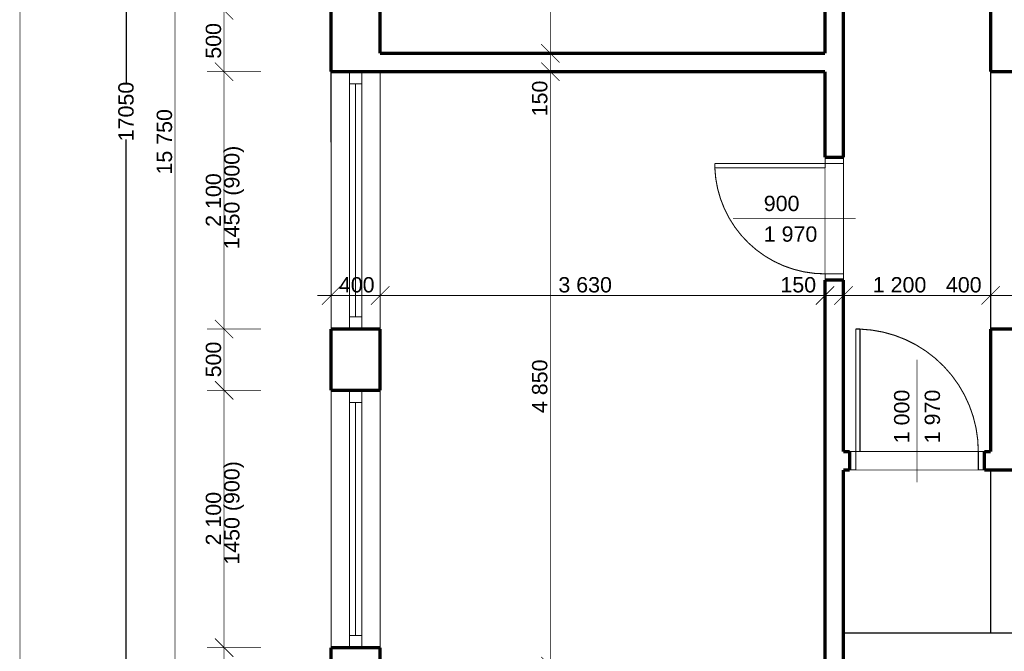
# Model space of a CAD drawing. Extents: x -289843 to 60066, y -44128 to 109843.
# Tile 22 of 61: x -67413 to -59381, y 26018 to 31172. Entities that reach past the tile are written whole.
import ezdxf

# ---------------------------------------------------------------- set-up
doc = ezdxf.new("R2010")
doc.units = 0
doc.header["$MEASUREMENT"] = 0
doc.linetypes.add('DĚLICÍ', pattern=[317.5, 127, -63.5, 0, -63.5, 0, -63.5])
for name, color, linetype in [('KÓTY', 7, 'Continuous'), ('múry', 7, 'Continuous'), ('PRIEVLAKY', 7, 'Continuous'), ('TEXTY', 7, 'Continuous')]:
    doc.layers.add(name, color=color, linetype=linetype)
doc.styles.add('GENERATED_STYLE_1', font='arial.ttf')
doc.dimstyles.new('Dimstyle_D87F', dxfattribs={"dimtxt": 125, "dimasz": 142.5, "dimexe": 0.18, "dimexo": 0.3, "dimgap": 0.09, "dimtad": 1, "dimdec": 0, "dimzin": 0, "dimdsep": 46, "dimtxsty": 'GENERATED_STYLE_1', "dimblk": 'ARROWHEAD_6', "dimblk1": 'ARROWHEAD_6', "dimblk2": 'ARROWHEAD_6', "dimcen": 0.09, "dimclrd": 124, "dimclre": 124, "dimclrt": 124, "dimadec": 0, "dimazin": 0, "dimtfac": 1, "dimtdec": 4, "dimtmove": 0, "dimatfit": 0, "dimfxl": 0, "dimtolj": 1, "dimtzin": 0, "dimarcsym": 0})
doc.dimstyles.new('Dimstyle_DAEE', dxfattribs={"dimtxt": 125, "dimasz": 142.5, "dimexe": 0.18, "dimexo": 0, "dimgap": 0.09, "dimtad": 1, "dimdec": 0, "dimzin": 0, "dimdsep": 46, "dimtxsty": 'GENERATED_STYLE_1', "dimblk": 'ARROWHEAD_6', "dimblk1": 'ARROWHEAD_6', "dimblk2": 'ARROWHEAD_6', "dimcen": 0.09, "dimse1": 1, "dimse2": 1, "dimclrd": 124, "dimclre": 124, "dimclrt": 124, "dimadec": 0, "dimazin": 0, "dimtfac": 1, "dimtdec": 4, "dimtmove": 0, "dimatfit": 0, "dimfxl": 0, "dimtolj": 1, "dimtzin": 0, "dimarcsym": 0})
doc.dimstyles.new('Dimstyle_DBDF', dxfattribs={"dimtxt": 125, "dimasz": 142.5, "dimexe": 0.18, "dimexo": 0.4, "dimgap": 0.09, "dimtad": 1, "dimdec": 0, "dimzin": 0, "dimdsep": 46, "dimtxsty": 'GENERATED_STYLE_1', "dimblk": 'ARROWHEAD_6', "dimblk1": 'ARROWHEAD_6', "dimblk2": 'ARROWHEAD_6', "dimcen": 0.09, "dimclrd": 124, "dimclre": 124, "dimclrt": 124, "dimadec": 0, "dimazin": 0, "dimtfac": 1, "dimtdec": 4, "dimtmove": 0, "dimatfit": 0, "dimfxl": 0, "dimtolj": 1, "dimtzin": 0, "dimarcsym": 0})
doc.dimstyles.new('Dimstyle_DE32', dxfattribs={"dimtxt": 125, "dimasz": 142.5, "dimexe": 0.18, "dimexo": 0.3, "dimgap": 0.09, "dimtad": 1, "dimdec": 0, "dimzin": 0, "dimdsep": 46, "dimtxsty": 'GENERATED_STYLE_1', "dimblk": 'ARROWHEAD_6', "dimblk1": 'ARROWHEAD_6', "dimblk2": 'ARROWHEAD_6', "dimcen": 0.09, "dimse1": 1, "dimse2": 1, "dimclrd": 124, "dimclre": 124, "dimclrt": 124, "dimadec": 0, "dimazin": 0, "dimtfac": 1, "dimtdec": 4, "dimtmove": 0, "dimatfit": 0, "dimfxl": 0, "dimtolj": 1, "dimtzin": 0, "dimarcsym": 0})

# ---------------------------------------------------------------- blocks, each defined once
blk = doc.blocks.new('*D720')
at = {"layer": 'KÓTY', "color": 124, "linetype": 'Continuous', "transparency": 16777216, "const_width": 6.17}
for points in [[(-64798, 28996.5), (-64948, 28846.5)], [(-64398, 28996.5), (-64548, 28846.5)], [(-64985.5, 28921.5), (-64873, 28921.5)], [(-64873, 28921.5), (-64473, 28921.5)]]:
    blk.add_lwpolyline(points, dxfattribs=at)
at = {"layer": 'KÓTY', "color": 124, "transparency": 16777216, "style": 'GENERATED_STYLE_1', "oblique": 0}
blk.add_text('400', height=125, dxfattribs=at).set_placement((-64809.5, 28946.5))
blk = doc.blocks.new('ARROWHEAD_6')
at = {"color": 0, "linetype": 'Continuous'}
for p, q in [((0, 0), (-1, 0)), ((-0.5, -0.5), (0.5, 0.5))]:
    blk.add_line(p, q, dxfattribs=at)
blk = doc.blocks.new('*D721')
at = {"layer": 'KÓTY', "color": 124, "linetype": 'Continuous', "transparency": 16777216, "const_width": 6.17}
for points in [[(-64398, 28996.5), (-64548, 28846.5)], [(-60768.1, 28996.5), (-60918.1, 28846.5)], [(-64473, 28921.5), (-60843.1, 28921.5)]]:
    blk.add_lwpolyline(points, dxfattribs=at)
at = {"layer": 'KÓTY', "color": 124, "transparency": 16777216, "style": 'GENERATED_STYLE_1', "oblique": 0}
for s, p in [('3\xa0630', (-63018.7, 28946.5)), ('150', (-61207.4, 28946.5))]:
    blk.add_text(s, height=125, dxfattribs=at).set_placement(p)
blk = doc.blocks.new('*D722')
at = {"layer": 'KÓTY', "color": 124, "linetype": 'Continuous', "transparency": 16777216, "const_width": 6.17}
for points in [[(-60768.1, 28996.5), (-60918.1, 28846.5)], [(-60618.1, 28996.5), (-60768.1, 28846.5)], [(-60843.1, 28921.5), (-60693.1, 28921.5)]]:
    blk.add_lwpolyline(points, dxfattribs=at)
blk = doc.blocks.new('*D723')
at = {"layer": 'KÓTY', "color": 124, "linetype": 'Continuous', "transparency": 16777216, "const_width": 6.17}
for points in [[(-60618.1, 28996.5), (-60768.1, 28846.5)], [(-59418, 28996.5), (-59568, 28846.5)], [(-60693.1, 28921.5), (-59493, 28921.5)]]:
    blk.add_lwpolyline(points, dxfattribs=at)
at = {"layer": 'KÓTY', "color": 124, "transparency": 16777216, "style": 'GENERATED_STYLE_1', "oblique": 0}
for s, p in [('1\xa0200', (-60453.7, 28946.5)), ('400', (-59857.2, 28946.5))]:
    blk.add_text(s, height=125, dxfattribs=at).set_placement(p)
blk = doc.blocks.new('*D724')
at = {"layer": 'KÓTY', "color": 124, "linetype": 'Continuous', "transparency": 16777216, "const_width": 6.17}
for points in [[(-59418, 28996.5), (-59568, 28846.5)], [(-59018, 28996.5), (-59168, 28846.5)], [(-59493, 28921.5), (-59093, 28921.5)]]:
    blk.add_lwpolyline(points, dxfattribs=at)
blk = doc.blocks.new('*D765')
at = {"layer": 'Defpoints', "color": 0, "linetype": 'Continuous', "lineweight": 0, "transparency": 16777216}
for p in [(-27223, 41305.7), (-27223, 38947.8), (-64873, 30172.8)]:
    blk.add_point(p, dxfattribs=at)
at = {"layer": 'KÓTY', "color": 124, "linetype": 'Continuous', "lineweight": -2, "transparency": 16777216}
for p, q in [((-64873, 30173.2), (-64873, 41305.9)), ((-64730.5, 41305.7), (-27365.5, 41305.7)), ((-27223, 38948.2), (-27223, 41305.9))]:
    blk.add_line(p, q, dxfattribs=at)
at = {"layer": 'KÓTY', "color": 124, "linetype": 'Continuous', "lineweight": -2, "transparency": 16777216, "xscale": 142.5, "yscale": 142.5, "zscale": 142.5, "rotation": 180}
blk.add_blockref('ARROWHEAD_6', (-64873, 41305.7), dxfattribs=at)
at = {"layer": 'KÓTY', "color": 124, "linetype": 'Continuous', "lineweight": -2, "transparency": 16777216, "xscale": 142.5, "yscale": 142.5, "zscale": 142.5}
blk.add_blockref('ARROWHEAD_6', (-27223, 41305.7), dxfattribs=at)
at = {"layer": 'KÓTY', "color": 124, "linetype": 'Continuous', "transparency": 16777216, "insert": (-46048, 41369.7), "char_height": 125, "attachment_point": 5, "style": 'GENERATED_STYLE_1'}
blk.add_mtext('\\A1;37650', dxfattribs=at)
blk = doc.blocks.new('*D850')
at = {"layer": 'KÓTY', "color": 124, "linetype": 'Continuous', "transparency": 16777216, "const_width": 6.17}
for points in [[(-66220.7, 38122.8), (-66070.7, 37972.8)], [(-65845.7, 38047.8), (-66286.3, 38047.8)], [(-66145.7, 22297.8), (-66145.7, 38047.8)], [(-66220.7, 22372.8), (-66070.7, 22222.8)], [(-65845.7, 22297.8), (-66286.3, 22297.8)]]:
    blk.add_lwpolyline(points, dxfattribs=at)
at = {"layer": 'KÓTY', "color": 124, "transparency": 16777216, "style": 'GENERATED_STYLE_1', "oblique": 0}
blk.add_text('15\xa0750', height=125, rotation=90, dxfattribs=at).set_placement((-66170.7, 29908.5))
blk = doc.blocks.new('*D864')
at = {"layer": 'Defpoints', "color": 0, "linetype": 'Continuous', "lineweight": 0, "transparency": 16777216}
for p in [(-66545.7, 38947.8), (-64873, 38947.8), (-64873, 21897.8)]:
    blk.add_point(p, dxfattribs=at)
at = {"layer": 'KÓTY', "color": 124, "linetype": 'Continuous', "lineweight": -2, "transparency": 16777216}
for p, q in [((-64873.3, 38947.8), (-66545.8, 38947.8)), ((-66545.7, 38805.3), (-66545.7, 30652)), ((-66545.7, 22040.3), (-66545.7, 30193.6)), ((-64873.3, 21897.8), (-66545.8, 21897.8))]:
    blk.add_line(p, q, dxfattribs=at)
at = {"layer": 'KÓTY', "color": 124, "linetype": 'Continuous', "lineweight": -2, "transparency": 16777216, "xscale": 142.5, "yscale": 142.5, "zscale": 142.5}
for p, rotation in [((-66545.7, 38947.8), 90), ((-66545.7, 21897.8), 270)]:
    blk.add_blockref('ARROWHEAD_6', p, dxfattribs=dict(at, rotation=rotation))
at = {"layer": 'KÓTY', "color": 124, "linetype": 'Continuous', "transparency": 16777216, "insert": (-66545.7, 30422.8), "char_height": 125, "attachment_point": 5, "rotation": 90, "style": 'GENERATED_STYLE_1'}
blk.add_mtext('\\A1;17050', dxfattribs=at)
blk = doc.blocks.new('*D868')
at = {"layer": 'KÓTY', "color": 124, "linetype": 'Continuous', "transparency": 16777216, "const_width": 6.17}
for points in [[(-65820.7, 26122.7), (-65670.7, 25972.7)], [(-65445.7, 26047.7), (-65886.3, 26047.7)], [(-65745.7, 25547.8), (-65745.7, 26047.7)], [(-65820.7, 25622.8), (-65670.7, 25472.8)], [(-65445.7, 25547.8), (-65886.3, 25547.8)]]:
    blk.add_lwpolyline(points, dxfattribs=at)
at = {"layer": 'KÓTY', "color": 124, "transparency": 16777216, "style": 'GENERATED_STYLE_1', "oblique": 0}
blk.add_text('500', height=125, rotation=90, dxfattribs=at).set_placement((-65770.7, 25653.1))
blk = doc.blocks.new('*D869')
at = {"layer": 'KÓTY', "color": 124, "linetype": 'Continuous', "transparency": 16777216, "const_width": 6.17}
for points in [[(-65820.7, 28222.7), (-65670.7, 28072.7)], [(-65445.7, 28147.7), (-65886.3, 28147.7)], [(-65745.7, 26047.7), (-65745.7, 28147.7)], [(-65820.7, 26122.7), (-65670.7, 25972.7)], [(-65445.7, 26047.7), (-65886.3, 26047.7)]]:
    blk.add_lwpolyline(points, dxfattribs=at)
at = {"layer": 'KÓTY', "color": 124, "transparency": 16777216, "style": 'GENERATED_STYLE_1', "oblique": 0}
blk.add_text('2\xa0100', height=125, rotation=90, dxfattribs=at).set_placement((-65770.7, 26881.6))
blk = doc.blocks.new('*D870')
at = {"layer": 'KÓTY', "color": 124, "linetype": 'Continuous', "transparency": 16777216, "const_width": 6.17}
for points in [[(-65820.7, 28722.7), (-65670.7, 28572.7)], [(-65445.7, 28647.7), (-65886.3, 28647.7)], [(-65745.7, 28147.7), (-65745.7, 28647.7)], [(-65820.7, 28222.7), (-65670.7, 28072.7)], [(-65445.7, 28147.7), (-65886.3, 28147.7)]]:
    blk.add_lwpolyline(points, dxfattribs=at)
at = {"layer": 'KÓTY', "color": 124, "transparency": 16777216, "style": 'GENERATED_STYLE_1', "oblique": 0}
blk.add_text('500', height=125, rotation=90, dxfattribs=at).set_placement((-65770.7, 28253.1))
blk = doc.blocks.new('*D871')
at = {"layer": 'KÓTY', "color": 124, "linetype": 'Continuous', "transparency": 16777216, "const_width": 6.17}
for points in [[(-65820.7, 30822.8), (-65670.7, 30672.8)], [(-65445.7, 30747.8), (-65886.3, 30747.8)], [(-65745.7, 28647.7), (-65745.7, 30747.8)], [(-65820.7, 28722.7), (-65670.7, 28572.7)], [(-65445.7, 28647.7), (-65886.3, 28647.7)]]:
    blk.add_lwpolyline(points, dxfattribs=at)
at = {"layer": 'KÓTY', "color": 124, "transparency": 16777216, "style": 'GENERATED_STYLE_1', "oblique": 0}
blk.add_text('2\xa0100', height=125, rotation=90, dxfattribs=at).set_placement((-65770.7, 29481.7))
blk = doc.blocks.new('*D872')
at = {"layer": 'KÓTY', "color": 124, "linetype": 'Continuous', "transparency": 16777216, "const_width": 6.17}
for points in [[(-65445.7, 31248.2), (-65886.3, 31248.2)], [(-65820.7, 31323.2), (-65670.7, 31173.2)], [(-65745.7, 30747.8), (-65745.7, 31248.2)], [(-65820.7, 30822.8), (-65670.7, 30672.8)], [(-65445.7, 30747.8), (-65886.3, 30747.8)]]:
    blk.add_lwpolyline(points, dxfattribs=at)
at = {"layer": 'KÓTY', "color": 124, "transparency": 16777216, "style": 'GENERATED_STYLE_1', "oblique": 0}
blk.add_text('500', height=125, rotation=90, dxfattribs=at).set_placement((-65770.7, 30853.4))
blk = doc.blocks.new('*D873')
at = {"layer": 'KÓTY', "color": 124, "linetype": 'Continuous', "transparency": 16777216, "const_width": 6.17}
for points in [[(-65820.7, 33423.2), (-65670.7, 33273.2)], [(-65445.7, 33348.2), (-65886.3, 33348.2)], [(-65745.7, 31248.2), (-65745.7, 33348.2)], [(-65445.7, 31248.2), (-65886.3, 31248.2)], [(-65820.7, 31323.2), (-65670.7, 31173.2)]]:
    blk.add_lwpolyline(points, dxfattribs=at)
at = {"layer": 'KÓTY', "color": 124, "transparency": 16777216, "style": 'GENERATED_STYLE_1', "oblique": 0}
blk.add_text('2\xa0100', height=125, rotation=90, dxfattribs=at).set_placement((-65770.7, 32082.2))
blk = doc.blocks.new('*D885')
at = {"layer": 'KÓTY', "color": 124, "linetype": 'Continuous', "transparency": 16777216, "const_width": 6.17}
for points in [[(-63158.7, 30822.8), (-63008.7, 30672.8)], [(-63083.7, 25897.8), (-63083.7, 30747.8)], [(-63158.7, 25972.8), (-63008.7, 25822.8)]]:
    blk.add_lwpolyline(points, dxfattribs=at)
at = {"layer": 'KÓTY', "color": 124, "transparency": 16777216, "style": 'GENERATED_STYLE_1', "oblique": 0}
for s, p in [('150', (-63108.7, 30383.5)), ('4\xa0850', (-63108.7, 27962.1))]:
    blk.add_text(s, height=125, rotation=90, dxfattribs=at).set_placement(p)
blk = doc.blocks.new('*D886')
at = {"layer": 'KÓTY', "color": 124, "linetype": 'Continuous', "transparency": 16777216, "const_width": 6.17}
for points in [[(-63158.7, 30972.8), (-63008.7, 30822.8)], [(-63083.7, 30747.8), (-63083.7, 30897.8)], [(-63158.7, 30822.8), (-63008.7, 30672.8)]]:
    blk.add_lwpolyline(points, dxfattribs=at)
blk = doc.blocks.new('*D887')
at = {"layer": 'KÓTY', "color": 124, "linetype": 'Continuous', "transparency": 16777216, "const_width": 6.17}
for points in [[(-63158.7, 34672.8), (-63008.7, 34522.8)], [(-63083.7, 30897.8), (-63083.7, 34597.8)], [(-63158.7, 30972.8), (-63008.7, 30822.8)]]:
    blk.add_lwpolyline(points, dxfattribs=at)
at = {"layer": 'KÓTY', "color": 124, "transparency": 16777216, "style": 'GENERATED_STYLE_1', "oblique": 0}
for s, p in [('150', (-63108.7, 34233.5)), ('3\xa0700', (-63108.7, 32387.1))]:
    blk.add_text(s, height=125, rotation=90, dxfattribs=at).set_placement(p)
blk = doc.blocks.new('D1_Metal_70_758')
at = {"color": 0, "linetype": 'ByBlock', "const_width": 8.82}
blk.add_lwpolyline([(415, 899.3, 0.402866), (-450, 0)], format="xyb", dxfattribs=at)
for points in [[(450, 900), (415, 900)], [(415, 900), (415, 0)], [(450, 0), (450, 900)], [(-500, 0), (-450, 0)], [(-450, 0), (-450, -150)], [(415, 0), (450, 0)], [(500, 0), (450, 0)], [(450, 0), (450, -150)], [(-450, -150), (-500, -150)], [(450, -150), (500, -150)]]:
    blk.add_lwpolyline(points, dxfattribs=at)
blk = doc.blocks.new('Značka_okna-dveří_-_70_1501')
at = {"color": 154, "linetype": 'Continuous', "const_width": 7}
blk.add_lwpolyline([(0, -900), (0, 100)], dxfattribs=at)
at = {"color": 154, "style": 'GENERATED_STYLE_1'}
for tag, p in [('AC_WIDO_A_SIZE', (-62.5, -650)), ('AC_WIDO_B_SIZE', (187.5, -650))]:
    blk.add_attdef(tag, p, '', height=125, rotation=90, dxfattribs=at)
blk = doc.blocks.new('W_Pivot_Hung_70_1233')
at = {"color": 0, "linetype": 'ByBlock', "const_width": 8.82}
for points in [[(-1050, 0), (1050, 0)], [(-950, 0), (-950, -100)], [(950, 0), (950, -100)], [(-950, -50), (950, -50)], [(-950, -50), (950, -50)], [(-1050, -100), (1050, -100)]]:
    blk.add_lwpolyline(points, dxfattribs=at)
blk = doc.blocks.new('W_Pivot_Hung_70_1234')
at = {"color": 0, "linetype": 'ByBlock', "const_width": 8.82}
for points in [[(-1050, 0), (1050, 0)], [(-950, 0), (-950, -100)], [(950, 0), (950, -100)], [(-950, -50), (950, -50)], [(-950, -50), (950, -50)], [(-1050, -100), (1050, -100)]]:
    blk.add_lwpolyline(points, dxfattribs=at)
blk = doc.blocks.new('D1_Metal_70_714')
at = {"color": 0, "linetype": 'ByBlock', "const_width": 8.82}
blk.add_lwpolyline([(465, 999.4, 0.403997), (-500, 0)], format="xyb", dxfattribs=at)
for points in [[(500, 1000), (465, 1000)], [(465, 1000), (465, 0)], [(500, 0), (500, 1000)], [(-550, 0), (-500, 0)], [(-500, 0), (-500, -150)], [(465, 0), (500, 0)], [(550, 0), (500, 0)], [(500, 0), (500, -150)], [(-500, -150), (-550, -150)], [(500, -150), (550, -150)]]:
    blk.add_lwpolyline(points, dxfattribs=at)
blk = doc.blocks.new('Značka_okna-dveří_-_70_1464')
at = {"color": 154, "linetype": 'Continuous', "const_width": 7}
blk.add_lwpolyline([(0, 750), (0, -250)], dxfattribs=at)
at = {"color": 154, "style": 'GENERATED_STYLE_1'}
for tag, p in [('AC_WIDO_A_SIZE', (-62.5, 67.9)), ('AC_WIDO_B_SIZE', (187.5, 67.9))]:
    blk.add_attdef(tag, p, '', height=125, rotation=90, dxfattribs=at)
blk = doc.blocks.new('DIM_2215', base_point=(-64473, 28921.5))
at = {"layer": 'KÓTY', "color": 124, "linetype": 'Continuous'}
for p1, p2, picture, middle in [((-64873, 26047.7), (-64473, 25747.8), '*D720', (-64761.2, 29009)), ((-64473, 25747.8), (-60843.1, 25897.8), '*D721', (-62970.5, 29009)), ((-60843.1, 25897.8), (-60693.1, 27647.8), '*D722', (-61159.1, 29009)), ((-59493, 27647.8), (-59093, 27497.8), '*D724', (-59809, 29009))]:
    dim = blk.add_linear_dim(base=(-64473, 28921.5), p1=p1, p2=p2, dimstyle='Dimstyle_DE32', dxfattribs=at)
    dim.commit()
    dim.dimension.update_dxf_attribs({"geometry": picture, "text_midpoint": middle})
dim = blk.add_aligned_dim(p1=(-60693.1, 27647.8), p2=(-59493, 27647.8), distance=1273.7, dimstyle='Dimstyle_DE32', dxfattribs=at)
dim.commit()
dim.dimension.update_dxf_attribs({"geometry": '*D723', "text_midpoint": (-60405.5, 29009)})
blk = doc.blocks.new('DIM_2237', base_point=(-66145.7, 22297.8))
at = {"layer": 'KÓTY', "color": 124, "linetype": 'Continuous'}
dim = blk.add_aligned_dim(p1=(-64473, 22297.8), p2=(-64473, 38047.8), distance=1672.7, dimstyle='Dimstyle_D87F', dxfattribs=at)
dim.commit()
dim.dimension.update_dxf_attribs({"geometry": '*D850', "text_midpoint": (-66233.2, 30004.9), "text_rotation": 90})
blk = doc.blocks.new('DIM_2241', base_point=(-65745.7, 23447.8))
at = {"layer": 'KÓTY', "color": 124, "linetype": 'Continuous'}
for p1, p2, picture, middle in [((-64873, 31248.2), (-64873, 33348.2), '*D873', (-65833.2, 32130.4)), ((-64873, 30747.8), (-64873, 31248.2), '*D872', (-65833.2, 30901.6)), ((-64873, 28647.7), (-64873, 30747.8), '*D871', (-65833.2, 29529.9)), ((-64873, 28147.7), (-64873, 28647.7), '*D870', (-65833.2, 28301.3)), ((-64873, 26047.7), (-64873, 28147.7), '*D869', (-65833.2, 26929.8)), ((-64873, 25547.8), (-64873, 26047.7), '*D868', (-65833.2, 25701.3))]:
    dim = blk.add_aligned_dim(p1=p1, p2=p2, distance=872.7, dimstyle='Dimstyle_D87F', dxfattribs=at)
    dim.commit()
    dim.dimension.update_dxf_attribs({"geometry": picture, "text_midpoint": middle, "text_rotation": 90})
blk = doc.blocks.new('DIM_2243', base_point=(-63083.7, 22297.8))
at = {"layer": 'KÓTY', "color": 124, "linetype": 'Continuous'}
for p1, p2, picture, middle in [((-64473, 30897.8), (-64873, 34597.8), '*D887', (-63171.2, 32435.3)), ((-64873, 30747.8), (-64473, 30897.8), '*D886', (-63171.2, 30431.7)), ((-62183, 25897.8), (-64873, 30747.8), '*D885', (-63171.2, 28010.3))]:
    dim = blk.add_linear_dim(base=(-63083.7, 22297.8), p1=p1, p2=p2, angle=90, dimstyle='Dimstyle_DAEE', dxfattribs=at)
    dim.commit()
    dim.dimension.update_dxf_attribs({"geometry": picture, "text_midpoint": middle, "text_rotation": 90})

msp = doc.modelspace()

# ---------------------------------------------------------------- linework, layer by layer
at = {"color": 154, "linetype": 'Continuous', "lineweight": 0, "const_width": 7}
for points in [[(-64873, 30747.7), (-64873, 28647.7)], [(-64473, 28647.7), (-64473, 30747.7)], [(-64873, 28147.7), (-64873, 26047.7)], [(-64473, 26047.7), (-64473, 28147.7)]]:
    msp.add_lwpolyline(points, dxfattribs=at)
at = {"layer": 'múry', "color": 7, "linetype": 'Continuous', "const_width": 6}
msp.add_lwpolyline([(-67410.4, 17852.5), (-67410.4, 42045.7)], dxfattribs=at)
at = {"layer": 'múry', "color": 7, "linetype": 'Continuous', "lineweight": 0, "const_width": 27.5}
for points in [[(-59493, 32697.8), (-59493, 30747.8)], [(-60843.1, 31947.8), (-60843.1, 30897.8)], [(-60693.1, 30047.8), (-60693.1, 31947.8)], [(-64873, 31248.2), (-64873, 30747.7)], [(-64473, 30897.8), (-64473, 31248.2)], [(-60843.1, 30897.8), (-64473, 30897.8)], [(-64873, 30747.7), (-64473, 30747.7)], [(-64473, 30747.8), (-60843.1, 30747.8)], [(-60843.1, 30747.8), (-60843.1, 30047.8)], [(-59493, 30747.8), (-59243, 30747.8)], [(-60693.1, 30047.8), (-60843.1, 30047.8)], [(-60693.1, 29047.8), (-60843.1, 29047.8)], [(-60843.1, 29047.8), (-60843.1, 25897.8)], [(-60693.1, 27647.8), (-60693.1, 29047.8)], [(-64873, 28647.7), (-64473, 28647.7)], [(-64873, 28647.7), (-64873, 28147.7)], [(-64473, 28147.7), (-64473, 28647.7)], [(-59493, 28647.8), (-59493, 27647.8)], [(-59243, 28647.8), (-59493, 28647.8)], [(-64873, 28147.7), (-64473, 28147.7)], [(-60642.8, 27647.8), (-60693.1, 27647.8)], [(-60642.8, 27497.8), (-60642.8, 27647.8)], [(-59542.8, 27497.8), (-59542.8, 27647.8)], [(-59493, 27647.8), (-59542.8, 27647.8)], [(-60693.1, 25897.8), (-60693.1, 27497.8)], [(-60693.1, 27497.8), (-60642.8, 27497.8)], [(-59542.8, 27497.8), (-55873, 27497.8)], [(-64873, 26047.7), (-64473, 26047.7)], [(-64873, 26047.7), (-64873, 25547.8)], [(-64473, 25897.8), (-64473, 26047.7)]]:
    msp.add_lwpolyline(points, dxfattribs=at)
at = {"layer": 'PRIEVLAKY', "color": 7, "linetype": 'DĚLICÍ', "const_width": 11}
for points in [[(-59493, 28647.8), (-59493, 30747.8)], [(-59493, 27497.8), (-59493, 26167.8)], [(-54273, 26167.8), (-60693.1, 26167.8)]]:
    msp.add_lwpolyline(points, dxfattribs=at)
at = {"layer": 'PRIEVLAKY', "color": 7, "linetype": 'Continuous', "const_width": 7}
for points in [[(-60843.1, 29097.8), (-60843.1, 29997.8)], [(-60693.1, 29997.8), (-60693.1, 29097.8)], [(-60642.8, 27647.8), (-59542.8, 27647.8)], [(-59542.8, 27497.8), (-60642.8, 27497.8)]]:
    msp.add_lwpolyline(points, dxfattribs=at)

# ---------------------------------------------------------------- block references
at = {"layer": 'KÓTY', "color": 7, "linetype": 'Continuous'}
for name, p in [('DIM_2237', (-66145.7, 22297.8)), ('DIM_2241', (-65745.7, 23447.8)), ('DIM_2243', (-63083.7, 22297.8)), ('DIM_2215', (-64473, 28921.5))]:
    msp.add_blockref(name, p, dxfattribs=at)
at = {"layer": 'múry', "color": 7, "linetype": 'Continuous', "lineweight": 0, "rotation": 90}
for name, p in [('W_Pivot_Hung_70_1234', (-64723, 29697.7)), ('D1_Metal_70_758', (-60843.1, 29547.8)), ('W_Pivot_Hung_70_1233', (-64723, 27097.7))]:
    msp.add_blockref(name, p, dxfattribs=at)
at = {"layer": 'múry', "color": 7, "linetype": 'Continuous', "lineweight": 0, "rotation": 270}
msp.add_blockref('Značka_okna-dveří_-_70_1501', (-60693.1, 29547.8), dxfattribs=at).add_auto_attribs({'AC_WIDO_A_SIZE': '900', 'AC_WIDO_B_SIZE': '1\xa0970'})
at = {"layer": 'múry', "color": 7, "linetype": 'Continuous', "lineweight": 0, "xscale": -1}
msp.add_blockref('D1_Metal_70_714', (-60092.8, 27647.8), dxfattribs=at)
at = {"layer": 'múry', "color": 7, "linetype": 'Continuous', "lineweight": 0}
msp.add_blockref('Značka_okna-dveří_-_70_1464', (-60092.8, 27647.8), dxfattribs=at).add_auto_attribs({'AC_WIDO_A_SIZE': '1\xa0000', 'AC_WIDO_B_SIZE': '1\xa0970'})

# ---------------------------------------------------------------- texts
at = {"layer": 'TEXTY', "color": 7, "char_height": 125, "width": 979.844, "attachment_point": 2, "rotation": 90, "style": 'GENERATED_STYLE_1'}
for insert in [(-65745.7, 29721.1), (-65745.7, 27146.9)]:
    msp.add_mtext('{\\fArial CE|b0|i0|c238|p34;1450 (900)}', dxfattribs=dict(at, insert=insert))

# ---------------------------------------------------------------- dimensions: what is measured, and where the dimension line sits
at = {"layer": 'KÓTY', "color": 7, "linetype": 'Continuous'}
dim = msp.add_linear_dim(base=(-27223, 41305.7), p1=(-64873, 30172.8), p2=(-27223, 38947.8), dimstyle='Dimstyle_DBDF', dxfattribs=at)
dim.commit()
dim.dimension.update_dxf_attribs({"geometry": '*D765', "text_midpoint": (-46048, 41369.7)})
dim = msp.add_aligned_dim(p1=(-64873, 21897.8), p2=(-64873, 38947.8), distance=1672.7, dimstyle='Dimstyle_D87F', dxfattribs=at)
dim.commit()
dim.dimension.update_dxf_attribs({"geometry": '*D864', "text_midpoint": (-66545.7, 30422.8), "text_rotation": 90})

doc.saveas('drawing.dxf')
